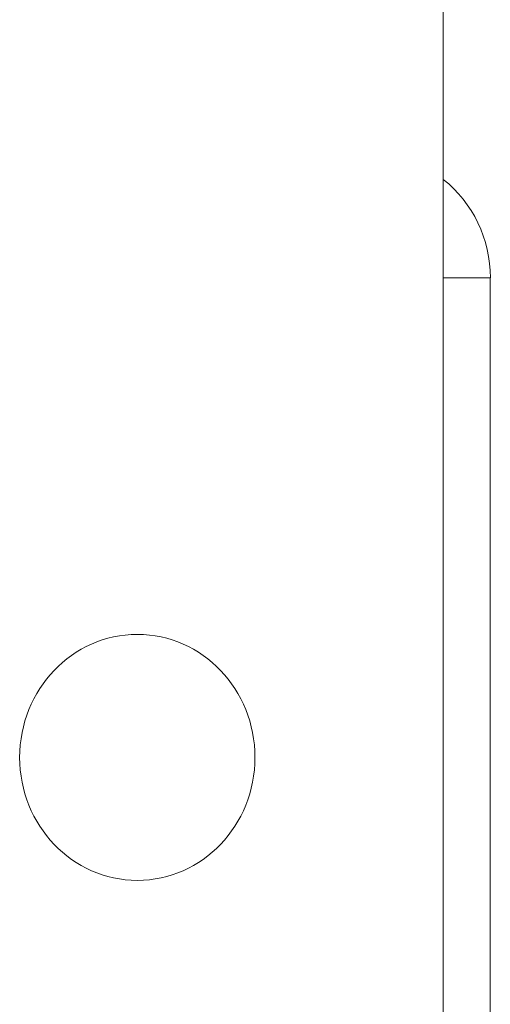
# Model space of a CAD drawing. Header units: millimetres. Extents: x -90830 to 24172, y -102460 to 73669.
# Tile 41 of 198: x -52530 to -52520, y 14582 to 14604. Entities that reach past the tile are written whole.
import ezdxf

# ---------------------------------------------------------------- set-up
doc = ezdxf.new("R2010")
doc.units = ezdxf.units.MM
doc.layers.add('at_Entity', color=253, linetype='Continuous', lineweight=9)

msp = doc.modelspace()

# ---------------------------------------------------------------- linework, layer by layer
at = {"layer": 'at_Entity'}
for p, q in [((-52520.885, 15938.759), (-52520.885, 14482.862)), ((-52519.854, 14598.284), (-52520.885, 14598.284)), ((-52519.854, 14598.284), (-52519.854, 14480.842))]:
    msp.add_line(p, q, dxfattribs=at)
msp.add_ellipse((-52522.432, 14598.284), major_axis=(0, -2.694), ratio=0.957153, start_param=1.570796, end_param=2.498092, dxfattribs=at)
msp.add_ellipse((-52527.589, 14587.779), major_axis=(0, -2.694), ratio=0.957153, dxfattribs=at)

doc.saveas('drawing.dxf')
